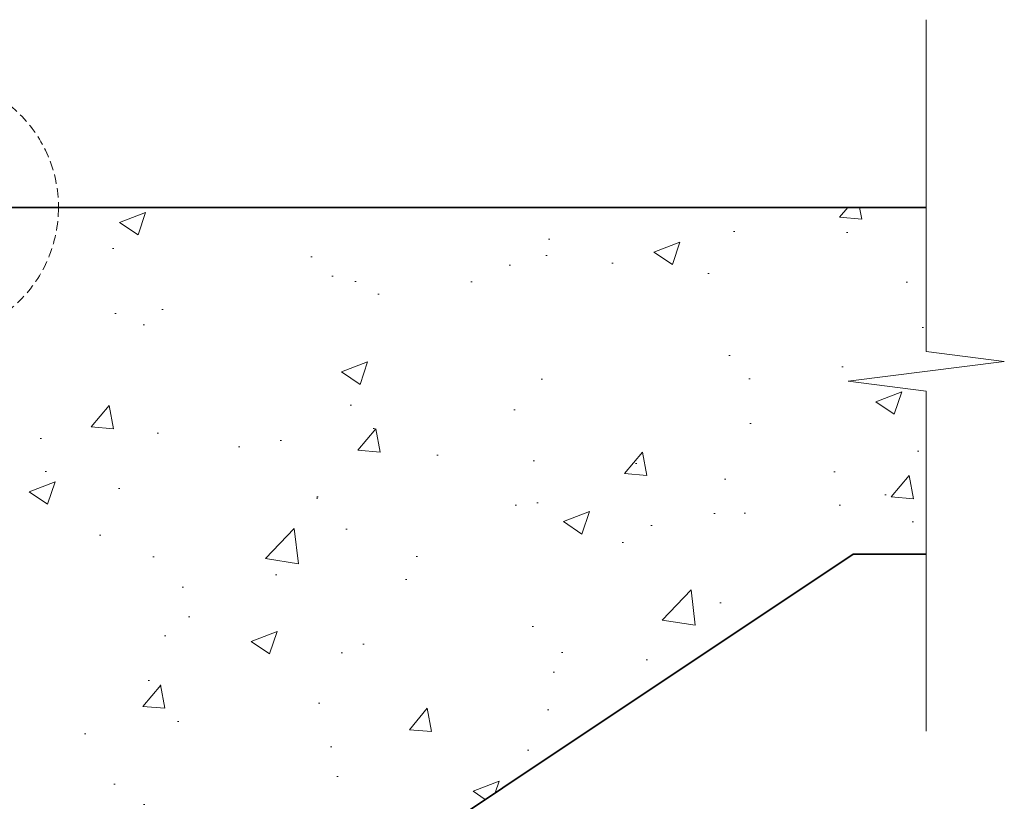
# Model space of a CAD drawing. Header units: millimetres. Extents: x -347 to 646, y -989 to 80.
# Tile 4 of 4: x 310 to 646, y -454 to -187. Entities that reach past the tile are written whole.
import ezdxf

# ---------------------------------------------------------------- set-up
doc = ezdxf.new("R2010")
doc.units = ezdxf.units.MM
doc.linetypes.add('HIDDEN2', pattern=[4.7625, 3.175, -1.5875])
for name, color, linetype, lineweight in [('FS-DETAIL', 3, 'Continuous', 35), ('FS-DETAIL-HATCH', 253, 'Continuous', 13), ('FS-DETAIL-THIN', 8, 'Continuous', 18)]:
    doc.layers.add(name, color=color, linetype=linetype, lineweight=lineweight)

msp = doc.modelspace()

# ---------------------------------------------------------------- hatches: boundary and pattern name
at = {"layer": 'FS-DETAIL-HATCH'}
h = msp.add_hatch(dxfattribs=at)
h.set_pattern_fill('AR-CONC', color=256, scale=0.5)
h.set_pattern_definition([(50, (-1249.59, 0), (91.0923, -7.9695), [9.525, -104.775]), (355, (-1249.59, 0), (-17.6217, 95.5284), [7.62, -83.8203]), (100.4514, (-1242, -0.66), (73.4706, 87.559), [8.095, -89.045]), (46.184, (-1249.59, 25.4), (135.5395, -21.021), [14.2875, -157.1625]), (96.6356, (-1238.3, 23.65), (118.702, 123.713), [12.1425, -133.568]), (351.184, (-1249.59, 25.4), (118.702, 123.713), [11.43, -125.73]), (21, (-1236.89, 19.05), (75.8072, -51.1326), [9.525, -104.775]), (326, (-1236.89, 19.05), (30.901, 92.094), [7.62, -83.82]), (71.4514, (-1230.575, 14.79), (106.7082, 40.9614), [8.095, -89.045]), (37.5, (-1249.592, 0), (1.5443, 42.2775), [0, -82.804, 0, -85.09, 0, -84.1375]), (7.5, (-1249.59, 0), (33.4098, 50.0903), [0, -48.514, 0, -80.899, 0, -32.0675]), (327.5, (-1277.913, 0), (67.7953, -2.86437), [0, -31.75, 0, -99.06, 0, -131.445]), (317.5, (-1290.613, 0), (74.0646, 12.7132), [0, -41.275, 0, -65.786, 0, -93.345])])
h.paths.add_polyline_path([(619.557, -314.277), (592.891, -310.889), (646.222, -304.111), (619.557, -300.723), (619.557, -251.5), (305.011, -251.5), (305.011, -256.5), (251.62, -256.5, 0.464106), (250.14, -258.25), (277.14, -431.5), (32.111, -431.5), (32.111, -436.5), (-21.38, -436.5, 0.464106), (-22.86, -438.25), (4.14, -611.5), (-242.374, -611.5), (-242.374, -616.5), (-295.865, -616.5, 0.464106), (-297.344, -618.25), (-270.345, -791.5), (-320.365, -791.5), (-320.365, -858.935), (-293.7, -862.323), (-347.031, -869.101), (-320.365, -872.49), (-320.365, -928.212), (-242.244, -928.212), (594.565, -370), (619.557, -370)])

# ---------------------------------------------------------------- linework, layer by layer
at = {"layer": 'FS-DETAIL'}
msp.add_lwpolyline([(-320.365, -791.5), (-270.345, -791.5), (-297.35, -618.212, -0.456412), (-295.865, -616.5), (-242.374, -616.5), (-242.374, -611.5), (4.14, -611.5), (-22.865, -438.212, -0.456412), (-21.38, -436.5), (32.111, -436.5), (32.111, -431.5), (277.14, -431.5), (250.135, -258.212, -0.456412), (251.62, -256.5), (305.011, -256.5), (305.011, -251.5), (619.557, -251.5)], format="xyb", dxfattribs=at)
at = {"layer": 'FS-DETAIL', "flags": 128}
msp.add_lwpolyline([(-320.365, -928.212), (-242.244, -928.212), (594.565, -370), (619.557, -370)], dxfattribs=at)
at = {"layer": 'FS-DETAIL-THIN'}
msp.add_lwpolyline([(619.557, -430.488), (619.557, -314.277), (592.891, -310.889), (646.222, -304.111), (619.557, -300.723), (619.557, -187.363)], dxfattribs=at)
at = {"layer": 'FS-DETAIL-THIN', "linetype": 'HIDDEN2'}
msp.add_circle((278.115, -251.5), 45, dxfattribs=at)

doc.saveas('drawing.dxf')
